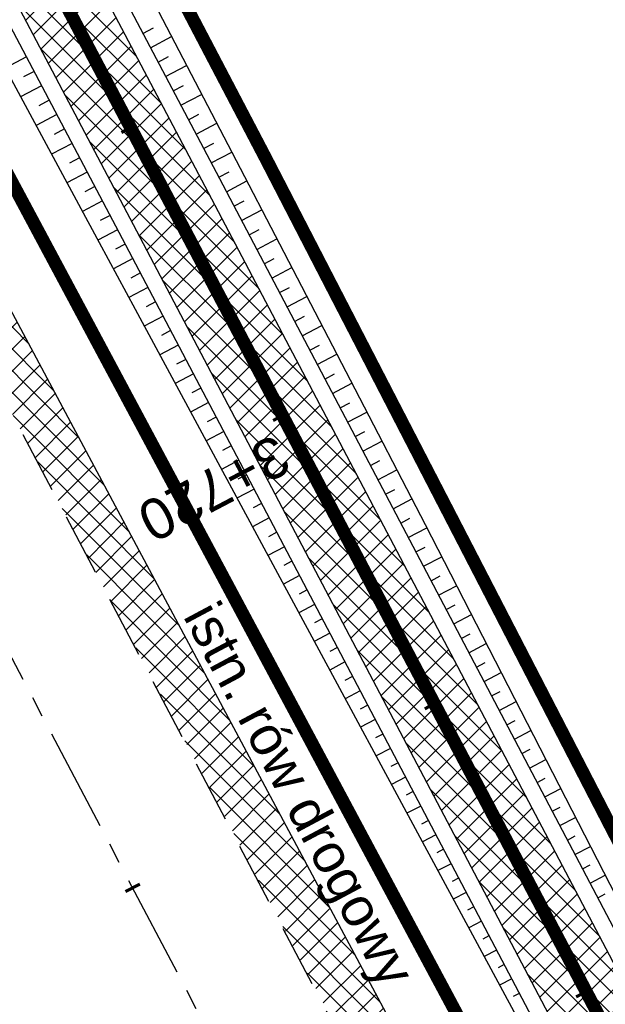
# Model space of a CAD drawing. Header units: metres. Extents: x 7529682 to 7533751, y 5721195 to 5727842.
# Tile 36 of 210: x 7531442 to 7531460, y 5724494 to 5724525. Entities that reach past the tile are written whole.
import ezdxf

# ---------------------------------------------------------------- set-up
doc = ezdxf.new("R2010")
doc.units = ezdxf.units.M
for name, pattern in [('817-dzialki-09-05-04$0$HIDDEN', [0.375, 0.25, -0.125]), ('ACAD_ISO05W100', [33, 24, -3, 0, -3, 0, -3]), ('CENTER', [50.800000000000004, 31.75, -6.35, 6.35, -6.35]), ('CENTER2', [28.575000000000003, 19.05, -3.175, 3.175, -3.175]), ('HIDDEN', [9.524999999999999, 6.35, -3.175])]:
    doc.linetypes.add(name, pattern=pattern)
for name, color, linetype in [('C-DROGI-SYTUACJA', 7, 'Continuous'), ('C-DROGI-SYTUACJA-ETYKIETY', 7, 'Continuous'), ('D-hatch-pobocza', 131, 'Continuous'), ('D-pobocza', 60, 'Continuous'), ('D-rowy', 160, 'Continuous'), ('D-skarpa', 2, 'Continuous'), ('D-skarpa-kreskowanie', 2, 'Continuous')]:
    doc.layers.add(name, color=color, linetype=linetype)
for name, color, linetype, lineweight, true_color in [('D-ewidencja-numery', 7, 'Continuous', 50, 0x40ff00), ('D-hatch-ciag-pieszo-rowerowy', 7, 'Continuous', 13, 0xff9f80), ('D-LR-etap-III', 7, '817-dzialki-09-05-04$0$HIDDEN', 50, 0x00008f)]:
    doc.layers.add(name, color=color, linetype=linetype, lineweight=lineweight, true_color=true_color)
for name, color, linetype, lineweight in [('D-krawędzie', 3, 'Continuous', 30), ('D-obrzeża', 2, 'Continuous', 30), ('D-opisy', 2, 'Continuous', 30), ('D-oś', 10, 'CENTER', 30), ('D-pas-drogowy', 7, 'ACAD_ISO05W100', 50)]:
    doc.layers.add(name, color=color, linetype=linetype, lineweight=lineweight)
doc.layers.add('poprzeczki', color=7, linetype='Continuous', true_color=0x0000c7)
doc.styles.get("Standard").update_dxf_attribs({"font": 'arial.ttf'})

# ---------------------------------------------------------------- blocks, each defined once
blk = doc.blocks.new('AeccTickLine')
at = {"color": 0, "linetype": 'ByBlock', "lineweight": -2}
blk.add_line((0, 1), (-3.673819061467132e-16, -1), dxfattribs=at)

msp = doc.modelspace()

# ---------------------------------------------------------------- hatches: boundary and pattern name
at = {"layer": 'D-hatch-ciag-pieszo-rowerowy'}
h = msp.add_hatch(dxfattribs=at)
h.set_pattern_fill('ANSI37', color=256, scale=0.15, style=0)
h.set_pattern_definition([(45, (0.8853450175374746, 0.4649341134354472), (-0.3367596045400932, 0.3367596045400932), []), (135, (0.8853450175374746, 0.4649341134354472), (-0.3367596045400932, -0.3367596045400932), [])])
h.paths.add_polyline_path([(7531426.00283601, 5724559.810280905), (7531399.691674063, 5724609.942291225), (7531381.171903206, 5724645.403370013), (7531371.148930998, 5724664.425789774), (7531369.294050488, 5724662.583091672), (7531378.958019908, 5724644.242016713), (7531397.476854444, 5724608.78273076), (7531423.790449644, 5724558.646084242), (7531445.035916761, 5724518.377892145), (7531473.709538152, 5724463.869950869), (7531482.589132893, 5724446.952420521), (7531484.869873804, 5724447.986385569), (7531475.922080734, 5724465.033847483), (7531447.247751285, 5724519.543134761)])
at = {"layer": 'D-hatch-pobocza'}
h = msp.add_hatch(dxfattribs=at)
h.set_pattern_fill('ANSI37', color=256, scale=0.15, style=0)
h.set_pattern_definition([(45, (0, 0), (-0.3367596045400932, 0.3367596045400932), []), (135, (0, 0), (-0.3367596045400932, -0.3367596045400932), [])])
h.paths.add_polyline_path([(7531410.67, 5724574.2), (7531398.059999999, 5724598.28), (7531373.71, 5724644.55), (7531366.183649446, 5724659.133667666), (7531365.968855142, 5724658.886270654), (7531365.497582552, 5724656.917040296), (7531373.644908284, 5724641.454376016), (7531392.161870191, 5724605.998675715), (7531418.480331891, 5724555.852756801), (7531439.726902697, 5724515.582472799), (7531476.36, 5724446.19), (7531478.828970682, 5724445.625897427), (7531467.269999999, 5724466.87), (7531457.65, 5724485.09), (7531437.94, 5724521.98), (7531423.889999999, 5724548.61)])

# ---------------------------------------------------------------- linework, layer by layer
at = {"layer": 'C-DROGI-SYTUACJA', "color": 10, "linetype": 'CENTER2', "lineweight": 35, "ltscale": 0.2}
msp.add_lwpolyline([(7531156.868938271, 5725074.829562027), (7531166.993104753, 5725055.549823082, -0.06873154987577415), (7531168.47910387, 5725051.431584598), (7531169.100428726, 5725048.502816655, 0.0687825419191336), (7531171.889509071, 5725040.775727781), (7531203.620916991, 5724980.378493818), (7531234.800499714, 5724921.534907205), (7531259.930515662, 5724874.055069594), (7531293.333031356, 5724810.085976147), (7531313.159872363, 5724772.033203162), (7531341.528881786, 5724719.923105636, -0.009023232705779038), (7531346.533284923, 5724710.322073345), (7531363.734853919, 5724675.815312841), (7531380.064961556, 5724644.822693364), (7531398.584264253, 5724609.362510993), (7531424.896642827, 5724559.228182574), (7531446.141834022, 5724518.960513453), (7531474.815809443, 5724464.451899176), (7531498.201389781, 5724419.897359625)], format="xyb", dxfattribs=at)
at = {"layer": 'D-ewidencja-numery', "color": 12, "ltscale": 15, "true_color": 0xc70000}
msp.add_lwpolyline([(7531166.309999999, 5725074.58), (7531172.29, 5725062.58), (7531170.589828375, 5725055.605912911), (7531173.732823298, 5725044.080706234), (7531215.342008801, 5724964.859648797), (7531238.054496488, 5724921.684649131), (7531262.389821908, 5724875.282876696), (7531295.587160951, 5724811.265731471), (7531348.487908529, 5724712.362812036), (7531363.740817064, 5724682.68394264), (7531366.986905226, 5724675.865317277), (7531382.541261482, 5724646.110625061), (7531401.299165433, 5724610.874551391), (7531428.964837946, 5724558.862274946), (7531449.111202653, 5724520.397801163), (7531477.292992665, 5724465.831467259), (7531500.996290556, 5724421.112506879)], dxfattribs=at)
at = {"layer": 'D-krawędzie', "linetype": 'HIDDEN', "ltscale": 0.3, "flags": 128}
msp.add_lwpolyline([(7530572.009999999, 5726166.06), (7530620.380949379, 5726072.761487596), (7530641.555222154, 5726032.007915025), (7530660.960861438, 5725995.070069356), (7530689.128213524, 5725941.540167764), (7530707.335918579, 5725907.031820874), (7530725.255781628, 5725873.092686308), (7530743.969545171, 5725837.653904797), (7530770.526708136, 5725787.119408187), (7530787.864146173, 5725754.266918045), (7530809.897571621, 5725712.541613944), (7530824.739035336, 5725684.389287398), (7530840.856259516, 5725653.693092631), (7530860.675070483, 5725616.154465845), (7530865.283000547, 5725607.394015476), (7530878.050274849, 5725583.079962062), (7530918.171722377, 5725507.178125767), (7530950.162943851, 5725446.305402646), (7530993.419108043, 5725364.264712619), (7531022.766433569, 5725308.719304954), (7531053.80955549, 5725249.872416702), (7531081.165622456, 5725197.874670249), (7531103.902359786, 5725154.540603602), (7531128.123220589, 5725108.448161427), (7531149.3, 5725068.249999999), (7531167.380094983, 5725033.766927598), (7531197.164745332, 5724976.987689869), (7531228.151004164, 5724918.034426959), (7531253.152837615, 5724870.491119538), (7531286.7961686, 5724806.653565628), (7531306.739858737, 5724768.664832), (7531335.094443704, 5724714.652299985), (7531357.3191504, 5724672.438740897), (7531373.644908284, 5724641.454376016), (7531392.161870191, 5724605.998675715), (7531418.480331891, 5724555.852756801), (7531439.726902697, 5724515.582472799), (7531468.399107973, 5724461.077223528), (7531491.782023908, 5724416.527754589), (7531531.990296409, 5724339.832565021), (7531557.226635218, 5724291.658956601), (7531569.851546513, 5724267.577443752), (7531591.375556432, 5724226.547822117), (7531610.003879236, 5724191.103071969), (7531616.882991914, 5724177.998849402), (7531629.984986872, 5724153.025496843), (7531641.006768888, 5724132.021778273), (7531664.906257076, 5724087.616922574), (7531677.64401952, 5724064.785715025), (7531683.112433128, 5724054.988140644), (7531686.752875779, 5724048.180044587), (7531695.447538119, 5724031.696667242), (7531703.748818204, 5724015.917210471), (7531709.214143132, 5724005.513965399), (7531719.388607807, 5723986.14687362), (7531726.295217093, 5723973.000144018), (7531732.740794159, 5723960.735633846), (7531735.13, 5723956.19)], dxfattribs=at)
at = {"layer": 'D-LR-etap-III', "ltscale": 10, "flags": 128}
msp.add_lwpolyline([(7531750.474471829, 5723895.103125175, 0.4, 0.4, 0), (7531750.505, 5723895.13, 0.4, 0.4, 0), (7531682.71, 5724022.92, 0.4, 0.4, 0), (7531619.177023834, 5724147.203692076, 0.4, 0.4, 0), (7531592.308960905, 5724198.48863389, 0.4, 0.4, 0), (7531553.263875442, 5724272.918564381, 0.4, 0.4, 0), (7531504.019999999, 5724366.79, 0.4, 0.4, 0), (7531482.09, 5724407.62, 0.4, 0.4, 0), (7531412.350402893, 5724541.182759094, 0.4, 0.4, 0), (7531388.463669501, 5724586.929768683, 0.4, 0.4, 0), (7531345.12, 5724669.94, 0.4, 0.4, 0), (7531127.66, 5725081.67, 0.4, 0.4, 0), (7531059.253139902, 5725211.040795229, 0.4, 0.4, 0), (7531008.007244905, 5725307.953830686, 0.4, 0.4, 0), (7530964.181635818, 5725390.835555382, 0.4, 0.4, 0), (7530914.557354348, 5725484.683561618, 0.4, 0.4, 0), (7530865.243241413, 5725577.493975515, 0.4, 0.4, 0), (7530840.085257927, 5725624.058651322, 0.4, 0.4, 0), (7530802.559525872, 5725694.924584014, 0.4, 0.4, 0), (7530755.54, 5725787.51, 0.4, 0.4, 0), (7530708.717810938, 5725876.303221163, 0.4, 0.4, 0), (7530695.12, 5725902.09, 0.4, 0.4, 0), (7530642.91397006, 5726001.07839487, 0.4, 0.4, 0), (7530634.934723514, 5726016.146615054, 0.4, 0.4, 0), (7530610.820000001, 5726061.929999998, 0.4, 0.4, 0), (7530610.820000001, 5726061.929999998, 0.4, 0.4, 0), (7530607.21, 5726063.51, 0.4, 0.4, 0), (7530597.42, 5726080.68, 0.4, 0.4, 0), (7530591.16, 5726088.44, 0.4, 0.4, 0), (7530581.28, 5726107.21, 0.4, 0.4, 0), (7530571.29, 5726130.56, 0.4, 0.4, 0), (7530549.554994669, 5726171.527317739, 0.4, 0.4, 0), (7530531.014309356, 5726206.473807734, 0.4, 0.4, 0), (7530516.461208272, 5726236.016618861, 0.4, 0.4, 0), (7530500.798929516, 5726266.141265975, 0.4, 0.4, 0), (7530491.349999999, 5726283.94, 0.4, 0.4, 0), (7530482.4, 5726303.41, 0.4, 0.4, 0), (7530482.4, 5726303.41, 0.4, 0.4, 0), (7530450.41, 5726357.28, 0.4, 0.4, 0), (7530397.759396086, 5726458.499907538, 0.4, 0.4, 0), (7530334.707815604, 5726583.664702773, 0.4, 0.4, 0), (7530303.939274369, 5726645.167943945, 0.4, 0.4, 0), (7530300.509779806, 5726651.777515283, 0.4, 0.4, 0), (7530289.213532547, 5726671.966724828, 0.4, 0.4, 0), (7530281.54, 5726685.57, 0.4, 0.4, 0), (7530261.37085633, 5726724.163374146, 0.4, 0.4, 0), (7530254.03, 5726738.21, 0.4, 0.4, 0), (7530197.219999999, 5726845.06, 0.4, 0.4, 0), (7530194.71, 5726849.15, 0.4, 0.4, 0), (7530195.92, 5726850.75, 0.4, 0.4, 0), (7530170.546669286, 5726892.961489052, 0.4, 0.4, 0), (7530143.174718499, 5726945.065838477, 0.4, 0.4, 0), (7530105.059999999, 5727018.32, 0.4, 0.4, 0), (7530100.059999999, 5727027.16, 0.4, 0.4, 0), (7530062.318670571, 5727099.625398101, 0.4, 0.4, 0), (7530015.378537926, 5727189.420463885, 0.4, 0.4, 0), (7529983.207960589, 5727250.206596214, 0.4, 0.4, 0), (7529953.284293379, 5727306.74720398, 0.4, 0.4, 0), (7529900.67053443, 5727406.15903814, 0.4, 0.4, 0), (7529890.630239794, 5727425.131178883, 0.4, 0.4, 0), (7529875.155383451, 5727454.426350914, 0.4, 0.4, 0), (7529857.560096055, 5727487.787346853, 0.4, 0.4, 0), (7529835.194401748, 5727530.19312405, 0.4, 0.4, 0), (7529811.740544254, 5727574.662079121, 0.4, 0.4, 0), (7529792.101859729, 5727611.922638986, 0.4, 0.4, 0), (7529768.066117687, 5727657.469613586, 0.4, 0.4, 0), (7529755.210566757, 5727682.131373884, 0.4, 0.4, 0), (7529753.309999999, 5727681.13, 0.4, 0.4, 0), (7529739.21, 5727707.77, 0.4, 0.4, 0), (7529735.394745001, 5727711.251990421, 0.4, 0.4, 0), (7529725.42, 5727730.2, 0.4, 0.4, 0), (7529723.55, 5727729.88, 0.4, 0.4, 0), (7529695.566668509, 5727782.932080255, 0.4, 0.4, 0), (7529717.67971874, 5727794.024357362, 0.4, 0.4, 0), (7529736.274870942, 5727758.647400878, 0.4, 0.4, 0), (7529736.274870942, 5727758.647400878, 0.4, 0.4, 0), (7529744.511003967, 5727750.406106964, 0.4, 0.4, 0), (7529744.511003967, 5727750.406106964, 0.4, 0.4, 0), (7529750.282568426, 5727738.549848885, 0.4, 0.4, 0), (7529777.108510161, 5727687.569424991, 0.4, 0.4, 0), (7529796.51537536, 5727651.329932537, 0.4, 0.4, 0), (7529814.937945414, 5727616.793170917, 0.4, 0.4, 0), (7529839.006722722, 5727572.303976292, 0.4, 0.4, 0), (7529860.617626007, 5727532.509108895, 0.4, 0.4, 0), (7529882.348967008, 5727491.504261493, 0.4, 0.4, 0), (7529904.865139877, 5727449.096370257, 0.4, 0.4, 0), (7529920.747384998, 5727418.884773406, 0.4, 0.4, 0), (7529946.676504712, 5727368.547487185, 0.4, 0.4, 0), (7529972.024701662, 5727320.573310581, 0.4, 0.4, 0), (7529987.740014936, 5727290.153392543, 0.4, 0.4, 0), (7529996.497385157, 5727273.661630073, 0.4, 0.4, 0), (7530017.541471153, 5727234.202689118, 0.4, 0.4, 0), (7530033.053657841, 5727204.864166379, 0.4, 0.4, 0), (7530051.622983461, 5727170.222745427, 0.4, 0.4, 0), (7530069.276612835, 5727137.015751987, 0.4, 0.4, 0), (7530089.385386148, 5727097.533639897, 0.4, 0.4, 0), (7530109.712512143, 5727060.746615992, 0.4, 0.4, 0), (7530136.769722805, 5727011.640131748, 0.4, 0.4, 0), (7530162.446686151, 5726962.743777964, 0.4, 0.4, 0), (7530187.674104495, 5726916.992101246, 0.4, 0.4, 0), (7530207.820739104, 5726879.335323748, 0.4, 0.4, 0), (7530230.625609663, 5726834.518686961, 0.4, 0.4, 0), (7530262.288093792, 5726776.61832811, 0.4, 0.4, 0), (7530277.509672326, 5726760.213143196, 0.4, 0.4, 0), (7530286.036865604, 5726744.106684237, 0.4, 0.4, 0), (7530288.097472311, 5726735.884066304, 0.4, 0.4, 0), (7530290.393870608, 5726725.046963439, 0.4, 0.4, 0), (7530296.17664807, 5726713.582980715, 0.4, 0.4, 0), (7530302.726195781, 5726701.18226779, 0.4, 0.4, 0), (7530325.685047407, 5726657.466383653, 0.4, 0.4, 0), (7530343.243978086, 5726623.648592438, 0.4, 0.4, 0), (7530360.229820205, 5726591.746871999, 0.4, 0.4, 0), (7530383.20855044, 5726548.059469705, 0.4, 0.4, 0), (7530406.017875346, 5726503.605514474, 0.4, 0.4, 0), (7530427.464919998, 5726462.620289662, 0.4, 0.4, 0), (7530447.9278544, 5726424.388014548, 0.4, 0.4, 0), (7530471.126878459, 5726379.920667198, 0.4, 0.4, 0), (7530490.501003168, 5726343.033350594, 0.4, 0.4, 0), (7530509.499458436, 5726306.733076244, 0.4, 0.4, 0), (7530529.890269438, 5726267.244072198, 0.4, 0.4, 0), (7530543.852446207, 5726238.990319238, 0.4, 0.4, 0), (7530554.808897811, 5726218.943990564, 0.4, 0.4, 0), (7530559.027108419, 5726212.223286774, 0.4, 0.4, 0), (7530563.060988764, 5726206.409670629, 0.4, 0.4, 0), (7530566.93354971, 5726200.463543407, 0.4, 0.4, 0), (7530569.771022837, 5726194.901501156, 0.4, 0.4, 0), (7530571.47319415, 5726191.282350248, 0.4, 0.4, 0), (7530572.839142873, 5726188.024533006, 0.4, 0.4, 0), (7530575.295071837, 5726182.034664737, 0.4, 0.4, 0), (7530579.736851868, 5726173.306070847, 0.4, 0.4, 0), (7530583.3, 5726167.41, 0.4, 0.4, 0), (7530593.4, 5726163.33, 0.4, 0.4, 0), (7530598.618375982, 5726155.264489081, 0.4, 0.4, 0), (7530608.258304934, 5726140.497132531, 0.4, 0.4, 0), (7530603.269999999, 5726136.83, 0.4, 0.4, 0), (7530606.53, 5726131.84, 0.4, 0.4, 0), (7530604.239057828, 5726124.21679044, 0.4, 0.4, 0), (7530605.847136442, 5726121.630127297, 0.4, 0.4, 0), (7530608.971611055, 5726116.164124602, 0.4, 0.4, 0), (7530618.114293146, 5726097.791111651, 0.4, 0.4, 0), (7530651.213125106, 5726034.959524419, 0.4, 0.4, 0), (7530670.243741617, 5725998.61095082, 0.4, 0.4, 0), (7530698.075474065, 5725945.952624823, 0.4, 0.4, 0), (7530716.505955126, 5725911.3051464, 0.4, 0.4, 0), (7530735.223454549, 5725875.667401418, 0.4, 0.4, 0), (7530752.504235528, 5725842.154920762, 0.4, 0.4, 0), (7530778.310652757, 5725793.501254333, 0.4, 0.4, 0), (7530797.499961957, 5725756.381811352, 0.4, 0.4, 0), (7530812.518974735, 5725728.28874362, 0.4, 0.4, 0), (7530820.039295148, 5725713.160404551, 0.4, 0.4, 0), (7530822.422446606, 5725710.193574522, 0.4, 0.4, 0), (7530833.154893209, 5725688.800634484, 0.4, 0.4, 0), (7530849.629354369, 5725656.158601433, 0.4, 0.4, 0), (7530867.98290276, 5725621.963939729, 0.4, 0.4, 0), (7530872.629809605, 5725612.88760475, 0.4, 0.4, 0), (7530880.354488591, 5725597.594500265, 0.4, 0.4, 0), (7530883.839446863, 5725593.389159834, 0.4, 0.4, 0), (7530891.782113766, 5725587.763349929, 0.4, 0.4, 0), (7530895.038670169, 5725584.280746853, 0.4, 0.4, 0), (7530897.033644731, 5725580.941110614, 0.4, 0.4, 0), (7530900.951646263, 5725579.945856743, 0.4, 0.4, 0), (7530904.80970798, 5725571.977328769, 0.4, 0.4, 0), (7530903.682362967, 5725568.566434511, 0.4, 0.4, 0), (7530908.900614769, 5725558.844845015, 0.4, 0.4, 0), (7530910.252030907, 5725545.671606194, 0.4, 0.4, 0), (7530912.872986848, 5725538.645543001, 0.4, 0.4, 0), (7530945.278171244, 5725478.464284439, 0.4, 0.4, 0), (7530959.692318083, 5725450.24628822, 0.4, 0.4, 0), (7531002.82670893, 5725368.192370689, 0.4, 0.4, 0), (7531044.703532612, 5725290.314293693, 0.4, 0.4, 0), (7531064.098839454, 5725253.212562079, 0.4, 0.4, 0), (7531083.010253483, 5725216.677517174, 0.4, 0.4, 0), (7531113.013137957, 5725158.465613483, 0.4, 0.4, 0), (7531137.364304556, 5725113.07076138, 0.4, 0.4, 0), (7531150.830830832, 5725086.711759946, 0.4, 0.4, 0), (7531159.745663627, 5725076.640848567, 0.4, 0.4, 0), (7531166.309999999, 5725074.58, 0.4, 0.4, 0), (7531172.29, 5725062.58, 0.4, 0.4, 0), (7531170.589828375, 5725055.605912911, 0.4, 0.4, 0), (7531173.732823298, 5725044.080706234, 0.4, 0.4, 0), (7531215.342008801, 5724964.859648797, 0.4, 0.4, 0), (7531238.054496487, 5724921.684649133, 0.4, 0.4, 0), (7531262.389821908, 5724875.282876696, 0.4, 0.4, 0), (7531295.587160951, 5724811.265731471, 0.4, 0.4, 0), (7531348.487908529, 5724712.362812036, 0.4, 0.4, 0), (7531363.740817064, 5724682.68394264, 0.4, 0.4, 0), (7531366.986905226, 5724675.865317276, 0.4, 0.4, 0), (7531382.541261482, 5724646.110625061, 0.4, 0.4, 0), (7531401.299165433, 5724610.874551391, 0.4, 0.4, 0), (7531428.964837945, 5724558.862274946, 0.4, 0.4, 0), (7531449.111202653, 5724520.397801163, 0.4, 0.4, 0), (7531477.292992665, 5724465.831467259, 0.4, 0.4, 0), (7531500.996290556, 5724421.112506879, 0.4, 0.4, 0), (7531512.121834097, 5724400.549045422, 0.4, 0.4, 0), (7531513.78163794, 5724396.757451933, 0.4, 0.4, 0), (7531526.32, 5724379.39, 0.4, 0.4, 0), (7531566.783642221, 5724302.73628205, 0.4, 0.4, 0), (7531612.277141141, 5724225.610079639, 0.4, 0.4, 0), (7531620.492868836, 5724210.547642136, 0.4, 0.4, 0), (7531631.578040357, 5724196.257865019, 0.4, 0.4, 0), (7531653.484221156, 5724152.433527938, 0.4, 0.4, 0), (7531661.150970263, 5724128.493551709, 0.4, 0.4, 0), (7531673.881448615, 5724101.186377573, 0.4, 0.4, 0), (7531684.690667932, 5724081.184137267, 0.4, 0.4, 0), (7531699.212076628, 5724051.170357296, 0.4, 0.4, 0), (7531704.034088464, 5724040.583605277, 0.4, 0.4, 0), (7531704.034088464, 5724040.583605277, 0.4, 0.4, 0), (7531703.912935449, 5724037.170021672, 0.4, 0.4, 0), (7531736.419851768, 5723969.232086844, 0.4, 0.4, 0), (7531738.285051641, 5723967.699360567, 0.4, 0.4, 0), (7531742.180915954, 5723962.346428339, 0.4, 0.4, 0), (7531744.286141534, 5723958.615526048, 0.4, 0.4, 0), (7531755.393260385, 5723944.192617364, 0.4, 0.4, 0), (7531758.69, 5723936.76, 0.4, 0.4, 0), (7531780.08, 5723929.25, 0.4, 0.4, 0), (7531792.611989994, 5723906.337708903, 0.4, 0.4, 0), (7531792.611989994, 5723906.337708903, 0.4, 0.4, 0), (7531756.962094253, 5723883.055323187, 0.4, 0.4, 0), (7531750.46, 5723895.130000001, 0.4, 0.4, 0), (7531750.46, 5723895.130000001, 0, 0, 0)], format="xyseb", dxfattribs=at)
at = {"layer": 'D-obrzeża'}
msp.add_lwpolyline([(7531162.547399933, 5725061.317843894), (7531165.881540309, 5725054.958839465, -0.06857369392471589), (7531167.270284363, 5725051.106338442), (7531167.914945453, 5725048.067569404, 0.06878949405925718), (7531170.704411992, 5725040.339745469), (7531202.515371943, 5724979.795162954), (7531233.695975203, 5724920.949650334), (7531258.824090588, 5724873.473403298), (7531292.224994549, 5724809.507396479), (7531312.052212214, 5724771.453899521), (7531340.423454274, 5724719.339022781, -0.009020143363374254), (7531345.426151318, 5724709.741280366), (7531362.628782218, 5724675.232985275), (7531378.958019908, 5724644.242016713), (7531397.476854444, 5724608.78273076), (7531423.790449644, 5724558.646084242), (7531445.035916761, 5724518.377892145), (7531473.709538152, 5724463.869950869), (7531497.094585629, 5724419.316425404), (7531505.905040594, 5724402.510940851, -0.03317121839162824), (7531508.586352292, 5724396.450655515), (7531511.248060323, 5724389.164100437)], format="xyb", dxfattribs=at)
msp.add_lwpolyline([(7531484.869873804, 5724447.986385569), (7531475.922080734, 5724465.033847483), (7531447.247751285, 5724519.543134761), (7531426.00283601, 5724559.810280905), (7531399.691674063, 5724609.942291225), (7531381.171903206, 5724645.403370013), (7531371.148930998, 5724664.425789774)], dxfattribs=at)
at = {"layer": 'D-oś', "ltscale": 0.1}
msp.add_lwpolyline([(7531488.682972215, 5724414.901138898), (7531465.30154836, 5724459.447768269), (7531436.630334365, 5724513.951133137), (7531415.382990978, 5724554.222881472), (7531389.061122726, 5724604.375291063), (7531370.54547166, 5724639.828481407), (7531354.22214964, 5724670.808223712), (7531331.99647235, 5724713.023626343), (7531303.640952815, 5724767.037938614), (7531283.698553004, 5724805.024214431), (7531250.055061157, 5724868.862076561), (7531225.052886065, 5724916.406033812), (7531194.065303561, 5724975.361817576), (7531164.280332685, 5725032.141666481), (7531146.201824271, 5725066.621712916)], dxfattribs=at)
at = {"layer": 'D-pas-drogowy', "ltscale": 0.2, "flags": 128}
msp.add_lwpolyline([(7531633.018560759, 5724182.834272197, 0.4, 0.4, 0), (7531617.558899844, 5724211.608162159, 0.4, 0.4, 0), (7531566.783642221, 5724302.73628205, 0.4, 0.4, 0), (7531538.419082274, 5724356.469679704, 0.4, 0.4, 0), (7531526.32, 5724379.39, 0.4, 0.4, 0), (7531516.102085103, 5724393.607319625, 0.4, 0.4, 0.001485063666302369), (7531513.78037409, 5724396.837773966, 0.4, 0.4, 0), (7531501.87, 5724413.41, 0.4, 0.4, 0), (7531474.926107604, 5724464.507896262, 0.4, 0.4, 0), (7531446.200436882, 5724518.992313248, 0.4, 0.4, 0), (7531424.962185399, 5724559.262257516, 0.4, 0.4, 0), (7531398.444460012, 5724609.565801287, 0.4, 0.4, 0), (7531379.647455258, 5724645.216004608, 0.4, 0.4, 0), (7531365.23, 5724672.56, 0.4, 0.4, 0), (7531341.305752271, 5724717.915356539, 0.4, 0.4, 0), (7531312.899996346, 5724771.788898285, 0.4, 0.4, 0), (7531292.590923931, 5724810.306502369, 0.4, 0.4, 0), (7531259.391619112, 5724873.271351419, 0.4, 0.4, 0), (7531233.740401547, 5724921.922582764, 0.4, 0.4, 0), (7531203.072738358, 5724980.092044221, 0.4, 0.4, 0), (7531173.471398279, 5725036.225177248, 0.4, 0.4, 0), (7531168.269999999, 5725046.09, 0.4, 0.4, 0), (7531172.29, 5725062.58, 0.4, 0.4, 0), (7531166.309999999, 5725074.58, 0.4, 0.4, 0), (7531150.32, 5725079.6, 0.4, 0.4, 0), (7531141.5, 5725096.43, 0.4, 0.4, 0), (7531109.311735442, 5725157.814415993, 0.4, 0.4, 0), (7531086.641300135, 5725201.047918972, 0.4, 0.4, 0), (7531059.198258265, 5725253.383662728, 0.4, 0.4, 0), (7531028.206828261, 5725312.48946212, 0.4, 0.4, 0), (7530999.104694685, 5725367.990143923, 0.4, 0.4, 0), (7530956.247527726, 5725449.724815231, 0.4, 0.4, 0), (7530924.397774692, 5725510.463768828, 0.4, 0.4, 0), (7530897.509999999, 5725561.74, 0.4, 0.4, 0), (7530894.46, 5725566.14, 0.4, 0.4, 0), (7530892.16, 5725570.49, 0.4, 0.4, 0), (7530869.362688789, 5725613.307018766, 0.4, 0.4, 0), (7530861.693971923, 5725627.704613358, 0.4, 0.4, 0), (7530852.74, 5725644.52, 0.4, 0.4, 0), (7530831.509999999, 5725684.2, 0.4, 0.4, 0), (7530811.13, 5725722.52, 0.4, 0.4, 0), (7530792.3476413, 5725757.940652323, 0.4, 0.4, 0), (7530768.03, 5725803.8, 0.4, 0.4, 0), (7530748.768542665, 5725840.178507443, 0.4, 0.4, 0), (7530727.7, 5725879.97, 0.4, 0.4, 0), (7530712.0981582, 5725909.54523909, 0.4, 0.4, 0), (7530693.644105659, 5725944.645156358, 0.4, 0.4, 0), (7530665.702224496, 5725997.538976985, 0.4, 0.4, 0), (7530641.759999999, 5726042.88, 0.4, 0.4, 0), (7530616.5, 5726091.48, 0.4, 0.4, 0), (7530604.628439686, 5726114.319880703, 0.4, 0.4, -0.007762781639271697), (7530602.5, 5726118.43, 0.4, 0.4, 0), (7530603.992037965, 5726123.394821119, 0.4, 0.4, 0), (7530606.53, 5726131.84, 0.4, 0.4, 0), (7530603.269999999, 5726136.83, 0.4, 0.4, 0), (7530593.775620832, 5726151.368713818, 0.4, 0.4, 0), (7530590.202637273, 5726156.84001263, 0.4, 0.4, 0), (7530583.3, 5726167.41, 0.4, 0.4, 0), (7530580.578343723, 5726170.427567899, 0.4, 0.4, 0), (7530575.849999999, 5726175.67, 0.4, 0.4, 0), (7530569.009999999, 5726186.66, 0.4, 0.4, 0), (7530562.555322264, 5726199.189409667, 0.4, 0.4, 0), (7530555.67, 5726211.39, 0.4, 0.4, 0), (7530548.29, 5726224.23, 0.4, 0.4, 0), (7530540.58, 5726237.71, 0.4, 0.4, 0), (7530532.679999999, 5726252.65, 0.4, 0.4, 0), (7530524.059999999, 5726269.35, 0.4, 0.4, 0), (7530502.82, 5726309.91, 0.4, 0.4, 0), (7530488.83, 5726336.63, 0.4, 0.4, 0), (7530466.03, 5726380.16, 0.4, 0.4, 0), (7530438.469999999, 5726432.77, 0.4, 0.4, 0), (7530424.53, 5726459.09, 0.4, 0.4, 0), (7530401.63, 5726502.97, 0.4, 0.4, 0), (7530383.38, 5726538.06, 0.4, 0.4, 0), (7530353.969999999, 5726593.52, 0.4, 0.4, 0), (7530338.469999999, 5726622.74, 0.4, 0.4, 0), (7530322.009999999, 5726653.88, 0.4, 0.4, 0), (7530297.54, 5726700.33, 0.4, 0.4, 0), (7530287.38, 5726719.6, 0.4, 0.4, 0), (7530285.94993921, 5726722.315508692, 0.4, 0.4, 0), (7530280.259999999, 5726733.12, 0.4, 0.4, 0), (7530266.73, 5726758.74, 0.4, 0.4, 0), (7530260.42, 5726770.47, 0.4, 0.4, 0), (7530253.25, 5726783.82, 0.4, 0.4, 0), (7530244.95, 5726799.33, 0.4, 0.4, 0), (7530239.389999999, 5726808.49, 0.4, 0.4, 0), (7530238.29, 5726807.9, 0.4, 0.4, 0), (7530218.11, 5726850.67, 0.4, 0.4, 0), (7530175.906646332, 5726928.168028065, 0.4, 0.4, 0), (7530096.679999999, 5727076.15, 0.4, 0.4, 0), (7530094.679999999, 5727079.89, 0.4, 0.4, 0), (7530064.59693469, 5727135.522637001, 0.4, 0.4, 0), (7530046.730970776, 5727168.8921561, 0.4, 0.4, 0), (7530025.803045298, 5727208.461374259, 0.4, 0.4, 0), (7530012.846501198, 5727232.979315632, 0.4, 0.4, 0), (7529994.15, 5727268.45, 0.4, 0.4, 0), (7529981.670868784, 5727291.93018666, 0.4, 0.4, 0), (7529949.889999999, 5727351.73, 0.4, 0.4, 0), (7529924.75, 5727399.03, 0.4, 0.4, 0), (7529915.515824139, 5727417.099754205, 0.4, 0.4, 0), (7529885.83, 5727475.19, 0.4, 0.4, 0), (7529862.559999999, 5727519.97, 0.4, 0.4, 0), (7529852.984923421, 5727538.191086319, 0.4, 0.4, 0), (7529836.513084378, 5727569.51130111, 0.4, 0.4, 0), (7529815.36890814, 5727609.140983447, 0.4, 0.4, 0), (7529792.795203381, 5727651.247499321, 0.4, 0.4, 0), (7529774.199114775, 5727685.858348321, 0.4, 0.4, 0), (7529746.966026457, 5727736.059440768, 0.4, 0.4, 0), (7529733.92, 5727757.62, 0.4, 0.4, 0), (7529708.607472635, 5727806.388536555, 0.4, 0.4, 0), (7529688.491967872, 5727796.344621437, 0.4, 0.4, 0), (7529723.55, 5727729.88, 0.4, 0.4, 0), (7529725.42, 5727730.2, 0.4, 0.4, 0), (7529735.38, 5727711.28, 0.4, 0.4, 0), (7529739.21, 5727707.77, 0.4, 0.4, 0), (7529753.309999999, 5727681.13, 0.4, 0.4, 0), (7529755.178396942, 5727682.114424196, 0.4, 0.4, 0), (7529792.101859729, 5727611.922638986, 0.4, 0.4, 0), (7529811.740544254, 5727574.662079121, 0.4, 0.4, 0), (7529835.194401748, 5727530.19312405, 0.4, 0.4, 0), (7529857.560096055, 5727487.787346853, 0.4, 0.4, 0), (7529875.155383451, 5727454.426350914, 0.4, 0.4, 0), (7529890.630239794, 5727425.131178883, 0.4, 0.4, 0), (7529900.67053443, 5727406.15903814, 0.4, 0.4, 0), (7529953.284293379, 5727306.74720398, 0.4, 0.4, 0), (7529983.207960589, 5727250.206596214, 0.4, 0.4, 0), (7530015.378537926, 5727189.420463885, 0.4, 0.4, 0), (7530062.318670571, 5727099.625398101, 0.4, 0.4, 0), (7530100.059999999, 5727027.16, 0.4, 0.4, 0), (7530105.059999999, 5727018.32, 0.4, 0.4, 0), (7530143.174718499, 5726945.065838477, 0.4, 0.4, 0), (7530170.546669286, 5726892.961489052, 0.4, 0.4, 0), (7530195.92, 5726850.75, 0.4, 0.4, 0), (7530194.71, 5726849.15, 0.4, 0.4, 0), (7530197.219999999, 5726845.06, 0.4, 0.4, 0), (7530254.03, 5726738.21, 0.4, 0.4, 0), (7530261.37085633, 5726724.163374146, 0.4, 0.4, 0), (7530281.54, 5726685.57, 0.4, 0.4, 0), (7530289.213532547, 5726671.966724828, 0.4, 0.4, 0), (7530300.509779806, 5726651.777515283, 0.4, 0.4, 0), (7530303.939274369, 5726645.167943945, 0.4, 0.4, 0), (7530334.707815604, 5726583.664702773, 0.4, 0.4, 0), (7530397.759396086, 5726458.499907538, 0.4, 0.4, 0), (7530450.41, 5726357.28, 0.4, 0.4, 0), (7530482.4, 5726303.41, 0.4, 0.4, 0), (7530483.687990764, 5726301.003383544, 0.4, 0.4, 0), (7530491.349999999, 5726283.94, 0.4, 0.4, 0), (7530512.67, 5726243.78, 0.4, 0.4, 0), (7530529.429999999, 5726209.46, 0.4, 0.4, 0), (7530571.29, 5726130.56, 0.4, 0.4, 0), (7530581.28, 5726107.21, 0.4, 0.4, 0), (7530591.16, 5726088.44, 0.4, 0.4, 0), (7530597.42, 5726080.68, 0.4, 0.4, 0), (7530607.21, 5726063.51, 0.4, 0.4, 0), (7530610.820000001, 5726061.929999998, 0.4, 0.4, 0), (7530634.934723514, 5726016.146615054, 0.4, 0.4, 0), (7530642.91397006, 5726001.07839487, 0.4, 0.4, 0), (7530695.12, 5725902.09, 0.4, 0.4, 0), (7530708.717810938, 5725876.303221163, 0.4, 0.4, 0), (7530755.54, 5725787.51, 0.4, 0.4, 0), (7530802.559525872, 5725694.924584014, 0.4, 0.4, 0), (7530840.085257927, 5725624.058651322, 0.4, 0.4, 0), (7530865.243241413, 5725577.493975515, 0.4, 0.4, 0), (7530914.557354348, 5725484.683561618, 0.4, 0.4, 0), (7530964.181635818, 5725390.835555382, 0.4, 0.4, 0), (7531008.007244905, 5725307.953830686, 0.4, 0.4, 0), (7531059.253139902, 5725211.040795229, 0.4, 0.4, 0), (7531127.66, 5725081.67, 0.4, 0.4, 0), (7531345.12, 5724669.94, 0.4, 0.4, 0), (7531388.463669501, 5724586.929768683, 0.4, 0.4, 0), (7531412.350402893, 5724541.182759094, 0.4, 0.4, 0), (7531482.09, 5724407.62, 0.4, 0.4, 0), (7531504.019999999, 5724366.79, 0.4, 0.4, 0), (7531519.374444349, 5724337.520497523, 0.4, 0.4, 0), (7531563.748815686, 5724252.931583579, 0.4, 0.4, 0), (7531602.175111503, 5724179.681224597, 0.4, 0.4, 0), (7531619.177023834, 5724147.203692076, 0.4, 0.4, 0), (7531625.038493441, 5724135.63500206, 0.4, 0.4, 0), (7531656.796442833, 5724073.31633882, 0.4, 0.4, 0), (7531675.12, 5724037.36, 0.4, 0.4, 0), (7531682.71, 5724022.92, 0.4, 0.4, 0), (7531705.565196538, 5723979.810545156, 0.4, 0.4, 0), (7531736.605941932, 5723921.261514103, 0.4, 0.4, 0), (7531750.46, 5723895.130000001, 0.4, 0.4, 0), (7531740.769999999, 5723886.56, 0.4, 0.4, 0), (7531732.86, 5723885, 0.4, 0.4, 0), (7531722.179999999, 5723887.77, 0.4, 0.4, 0), (7531729.87, 5723862.17, 0.4, 0.4, 0), (7531742.92, 5723861.93, 0.4, 0.4, 0), (7531763.71, 5723859.52, 0.4, 0.4, 0), (7531768.42, 5723854.12, 0.4, 0.4, 0), (7531787.42, 5723817.97, 0.4, 0.4, 0), (7531795.57, 5723809.82, 0.4, 0.4, 0), (7531816.346897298, 5723819.850397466, 0.4, 0.4, 0), (7531816.346897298, 5723819.850397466, 0.4, 0.4, 0), (7531805.059999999, 5723843.23, 0.4, 0.4, 0), (7531803.61, 5723886.23, 0.4, 0.4, 0), (7531803.61, 5723886.23, 0.4, 0.4, 0), (7531780.08, 5723929.25, 0.4, 0.4, 0), (7531758.69, 5723936.76, 0.4, 0.4, 0), (7531749.3590272, 5723946.412126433, 0.4, 0.4, 0), (7531742.71, 5723953.29, 0.4, 0.4, 0), (7531735.177368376, 5723967.877529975, 0.4, 0.4, 0), (7531722.37, 5723992.68, 0.4, 0.4, 0), (7531705.041669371, 5724030.885563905, 0.4, 0.4, 0), (7531699.469999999, 5724043.17, 0.4, 0.4, 0), (7531692.69, 5724058.11, 0.4, 0.4, 0), (7531679.672010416, 5724084.016803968, 0.4, 0.4, 0), (7531674.55, 5724094.21, 0.4, 0.4, 0), (7531666.633166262, 5724114.002855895, 0.4, 0.4, 0), (7531649, 5724153.82, 0.4, 0.4, 0), (7531641.49, 5724149.34, 0.4, 0.4, 0), (7531626.04, 5724179.34, 0.4, 0.4, 0), (7531633.03, 5724182.84, 0, 0, 0)], format="xyseb", dxfattribs=at)
at = {"layer": 'D-pobocza'}
for points in [[(7531485.326022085, 5724448.193178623), (7531476.364802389, 5724465.266221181), (7531447.69011819, 5724519.776183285), (7531426.445313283, 5724560.043120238), (7531400.134637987, 5724610.174203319), (7531381.614679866, 5724645.635640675), (7531371.519907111, 5724664.794329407)], [(7531369.221818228, 5724661.647571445), (7531378.515243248, 5724644.009746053), (7531397.03389052, 5724608.550818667), (7531423.34797237, 5724558.413244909), (7531444.593549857, 5724518.144843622), (7531473.267029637, 5724463.637171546), (7531482.132984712, 5724446.745627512)], [(7531478.828970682, 5724445.625897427), (7531467.269999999, 5724466.87), (7531457.65, 5724485.09), (7531437.94, 5724521.98), (7531423.889999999, 5724548.61), (7531410.67, 5724574.2), (7531398.059999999, 5724598.28), (7531373.71, 5724644.55), (7531366.183649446, 5724659.133667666)]]:
    msp.add_lwpolyline(points, dxfattribs=at)
at = {"layer": 'D-rowy', "linetype": 'HIDDEN', "ltscale": 0.1, "const_width": 0.4, "flags": 128}
msp.add_lwpolyline([(7531506.121399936, 5724397.133351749), (7531489.190578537, 5724429.34060068), (7531483.400111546, 5724440.512095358), (7531478.412312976, 5724450.146766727), (7531462.901323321, 5724479.304166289), (7531434.632959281, 5724532.161646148), (7531396.749002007, 5724604.644561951), (7531378.596106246, 5724640.173238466), (7531368.21, 5724659.05), (7531363.9, 5724666.92), (7531355.876537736, 5724682.661796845), (7531338.032693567, 5724716.834919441), (7531309.901853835, 5724770.33291588), (7531304.158114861, 5724781.147276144), (7531299.737467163, 5724789.052054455), (7531294.930113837, 5724798.468047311), (7531279.862466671, 5724827.641362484), (7531247.714582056, 5724888.416734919), (7531220.373424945, 5724940.87265548), (7531195.513546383, 5724987.526839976), (7531168.705641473, 5725038.836315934), (7531161.295913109, 5725053.454680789), (7531161.295913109, 5725053.454680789)], dxfattribs=at)
at = {"layer": 'D-skarpa', "linetype": 'Continuous'}
msp.add_lwpolyline([(7531422.696926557, 5724558.073688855), (7531423.973650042, 5724555.51032124), (7531426.199817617, 5724551.03161424), (7531428.538927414, 5724546.612495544), (7531430.91353297, 5724542.212104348), (7531433.270419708, 5724537.802364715), (7531437.98017918, 5724528.980767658), (7531440.342503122, 5724524.573896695), (7531442.720886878, 5724520.175498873), (7531443.991237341, 5724517.825860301), (7531445.095045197, 5724515.778186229), (7531459.330927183, 5724489.369245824), (7531461.687536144, 5724484.959319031), (7531464.023927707, 5724480.538756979), (7531468.720831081, 5724471.710321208), (7531471.078458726, 5724467.300930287), (7531473.123499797, 5724463.561668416), (7531473.476589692, 5724462.914813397), (7531475.872526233, 5724458.525493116), (7531478.242211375, 5724454.122393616), (7531480.472493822, 5724449.646125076), (7531481.921122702, 5724446.649580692)], dxfattribs=at)
msp.add_lwpolyline([(7531428.59525867, 5724557.94867839), (7531448.318078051, 5724520.108698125), (7531449.393700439, 5724518.03947165), (7531451.699851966, 5724513.603001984), (7531454.000569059, 5724509.163673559), (7531460.854050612, 5724495.820085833), (7531463.138660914, 5724491.372284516), (7531465.423668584, 5724486.924692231, 0.004192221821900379), (7531472.327368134, 5724473.607521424), (7531476.660889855, 5724465.422494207), (7531477.006803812, 5724464.767735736), (7531479.342425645, 5724460.346757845), (7531481.643119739, 5724455.907446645), (7531483.864775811, 5724451.426650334), (7531485.472628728, 5724448.259642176)], format="xyb", dxfattribs=at)
at = {"layer": 'D-skarpa-kreskowanie', "linetype": 'Continuous'}
for p, q in [((7531445.329790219, 5724524.249897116, 109.1156122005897), (7531445.655214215, 5724524.421590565, 108.870306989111)), ((7531445.56310777, 5724523.80767215, 109.1154140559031), (7531446.211741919, 5724524.149891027, 108.6264724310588)), ((7531441.755452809, 5724523.524110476, 108.9860187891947), (7531441.097789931, 5724523.17712805, 108.4902712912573)), ((7531445.796425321, 5724523.365447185, 109.1152159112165), (7531446.119635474, 5724523.535972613, 108.8715794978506)), ((7531441.98877036, 5724523.08188551, 108.9858206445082), (7531441.662199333, 5724522.909586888, 108.7396507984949)), ((7531446.029742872, 5724522.92322222, 109.1150177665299), (7531446.673949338, 5724523.263105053, 108.6294137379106)), ((7531442.222087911, 5724522.639660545, 108.9856224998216), (7531441.573466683, 5724522.297448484, 108.4966906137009)), ((7531446.263060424, 5724522.480997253, 109.1148196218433), (7531446.584056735, 5724522.650354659, 108.8728520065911)), ((7531442.455405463, 5724522.197435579, 108.985424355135), (7531442.13335526, 5724522.027522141, 108.7426623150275)), ((7531446.496377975, 5724522.038772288, 109.1146214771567), (7531447.136156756, 5724522.37631908, 108.6323550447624)), ((7531442.688723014, 5724521.755210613, 108.9852262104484), (7531442.049143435, 5724521.41776892, 108.5031099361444)), ((7531446.729695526, 5724521.596547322, 109.1144233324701), (7531447.048477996, 5724521.764736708, 108.8741245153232)), ((7531442.922040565, 5724521.312985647, 108.9850280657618), (7531442.604511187, 5724521.145457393, 108.7456738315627)), ((7531446.963013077, 5724521.154322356, 109.1142251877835), (7531447.598364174, 5724521.489533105, 108.6352963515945)), ((7531443.155358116, 5724520.870760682, 108.9848299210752), (7531442.524820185, 5724520.538089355, 108.5095292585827)), ((7531447.196330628, 5724520.712097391, 109.1140270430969), (7531447.512899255, 5724520.879118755, 108.8753970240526)), ((7531443.388675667, 5724520.428535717, 108.9846317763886), (7531443.075664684, 5724520.263391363, 108.7486835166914)), ((7531447.42964818, 5724520.269872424, 109.1138288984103), (7531448.060571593, 5724520.602747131, 108.6382376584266)), ((7531443.621993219, 5724519.98631075, 108.984433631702), (7531443.000464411, 5724519.658392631, 108.5159240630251)), ((7531447.66296573, 5724519.827647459, 109.1136307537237), (7531447.977320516, 5724519.993500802, 108.8766695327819)), ((7531443.85531077, 5724519.544085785, 108.9842354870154), (7531443.546792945, 5724519.381312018, 108.7516741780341)), ((7531447.895806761, 5724519.385171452, 109.1134327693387), (7531448.522745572, 5724519.71496938, 108.6411473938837)), ((7531444.088628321, 5724519.101860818, 108.9840373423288), (7531443.476085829, 5724518.778683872, 108.5223016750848)), ((7531448.12858633, 5724518.942663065, 109.1132348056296), (7531448.440973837, 5724519.106992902, 108.877907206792)), ((7531444.321945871, 5724518.659635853, 108.9838391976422), (7531444.017921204, 5724518.499232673, 108.7546648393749)), ((7531448.361365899, 5724518.500154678, 109.1130368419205), (7531448.983977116, 5724518.827676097, 108.6440118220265)), ((7531444.555263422, 5724518.217410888, 108.9836410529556), (7531443.951707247, 5724517.898975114, 108.5286792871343)), ((7531448.594145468, 5724518.057646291, 109.1128388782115), (7531448.904369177, 5724518.220837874, 108.8791414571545)), ((7531448.826924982, 5724517.615137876, 109.1126408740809), (7531449.44520852, 5724517.940382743, 108.6468762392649)), ((7531444.788132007, 5724517.774949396, 108.9834427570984), (7531444.48840047, 5724517.617277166, 108.7576493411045)), ((7531445.020911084, 5724517.332440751, 108.9832444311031), (7531444.425933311, 5724517.019455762, 108.5350364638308)), ((7531449.059704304, 5724517.172629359, 109.1124427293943), (7531449.367763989, 5724517.334682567, 108.8803755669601)), ((7531449.292483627, 5724516.730120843, 109.1122445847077), (7531449.906438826, 5724517.053088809, 108.6497405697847)), ((7531445.25369016, 5724516.889932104, 108.9830461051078), (7531444.958443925, 5724516.734619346, 108.7606315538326)), ((7531445.486469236, 5724516.447423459, 108.9828477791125), (7531444.900462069, 5724516.139157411, 108.5413975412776)), ((7531449.52526295, 5724516.287612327, 109.1120464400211), (7531449.831158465, 5724516.448527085, 108.8816095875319)), ((7531449.758042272, 5724515.845103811, 109.1118482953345), (7531450.367669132, 5724516.165794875, 108.6526049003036)), ((7531445.719248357, 5724516.004914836, 108.9826494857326), (7531445.428487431, 5724515.851961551, 108.763613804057)), ((7531445.95202768, 5724515.56240632, 108.982451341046), (7531445.374991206, 5724515.258859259, 108.5477588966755)), ((7531449.990821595, 5724515.402595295, 109.1116501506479), (7531450.29455294, 5724515.562371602, 108.8828436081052)), ((7531450.223600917, 5724514.960086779, 109.1114520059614), (7531450.828899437, 5724515.278500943, 108.6554692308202)), ((7531446.184807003, 5724515.119897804, 108.9822531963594), (7531445.898531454, 5724514.969304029, 108.7665964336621)), ((7531446.417586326, 5724514.677389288, 108.9820550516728), (7531445.849520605, 5724514.378561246, 108.5541204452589)), ((7531450.456380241, 5724514.517578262, 109.1112538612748), (7531450.757947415, 5724514.676216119, 108.8840776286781)), ((7531450.689159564, 5724514.075069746, 109.1110557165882), (7531451.290129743, 5724514.391207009, 108.6583335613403)), ((7531446.650365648, 5724514.234880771, 108.9818569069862), (7531446.368575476, 5724514.086646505, 108.7695790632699)), ((7531446.883144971, 5724513.792372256, 108.9816587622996), (7531446.324050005, 5724513.498263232, 108.5604819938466)), ((7531450.921938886, 5724513.63256123, 109.1108575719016), (7531451.221341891, 5724513.790060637, 108.8853116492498)), ((7531451.154718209, 5724513.190052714, 109.110659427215), (7531451.751238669, 5724513.503849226, 108.6612893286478)), ((7531447.115924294, 5724513.34986374, 108.9814606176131), (7531446.838619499, 5724513.203988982, 108.7725616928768)), ((7531447.348703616, 5724512.907355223, 108.9812624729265), (7531446.798579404, 5724512.617965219, 108.5668435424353)), ((7531451.387497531, 5724512.747544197, 109.1104612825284), (7531451.684403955, 5724512.90373029, 108.8867960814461)), ((7531451.620276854, 5724512.305035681, 109.1102631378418), (7531452.211382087, 5724512.615983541, 108.6649724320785)), ((7531447.581482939, 5724512.464846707, 108.9810643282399), (7531447.308663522, 5724512.32133146, 108.7755443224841)), ((7531447.814262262, 5724512.022338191, 108.9808661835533), (7531447.273108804, 5724511.737667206, 108.5732050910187)), ((7531451.853056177, 5724511.862527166, 109.1100649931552), (7531452.147254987, 5724512.017288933, 108.8884394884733)), ((7531452.0858355, 5724511.420018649, 109.1098668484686), (7531452.671525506, 5724511.728117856, 108.668655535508)), ((7531448.047041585, 5724511.579829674, 108.9806680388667), (7531447.778707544, 5724511.438673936, 108.7785269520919)), ((7531448.279820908, 5724511.137321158, 108.9804698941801), (7531447.747638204, 5724510.857369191, 108.5795666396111)), ((7531452.318614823, 5724510.977510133, 109.109668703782), (7531452.610106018, 5724511.130847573, 108.890082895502)), ((7531448.51260023, 5724510.694812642, 108.9802717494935), (7531448.248751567, 5724510.556016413, 108.781509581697)), ((7531452.551394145, 5724510.535001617, 109.1094705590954), (7531453.131668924, 5724510.840252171, 108.6723386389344)), ((7531448.745379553, 5724510.252304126, 108.9800736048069), (7531448.222167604, 5724509.977071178, 108.5859281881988)), ((7531452.784173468, 5724510.0924931, 109.1092724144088), (7531453.072957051, 5724510.244406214, 108.8917263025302)), ((7531448.978158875, 5724509.80979561, 108.9798754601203), (7531448.718795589, 5724509.673358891, 108.7844922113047)), ((7531453.016952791, 5724509.649984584, 109.1090742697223), (7531453.591812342, 5724509.952386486, 108.6760217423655)), ((7531449.210938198, 5724509.367287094, 108.9796773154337), (7531448.696697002, 5724509.096773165, 108.5922897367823)), ((7531453.249732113, 5724509.207476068, 109.1088761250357), (7531453.535808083, 5724509.357964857, 108.8933697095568)), ((7531449.443717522, 5724508.924778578, 108.9794791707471), (7531449.188839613, 5724508.790701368, 108.7874748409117)), ((7531453.482511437, 5724508.764967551, 109.1086779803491), (7531454.051593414, 5724509.06433019, 108.67997780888)), ((7531449.676496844, 5724508.482270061, 108.9792810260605), (7531449.171226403, 5724508.216475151, 108.5986512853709)), ((7531453.715290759, 5724508.322459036, 109.1084798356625), (7531453.997666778, 5724508.471001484, 108.895760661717)), ((7531449.909276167, 5724508.039761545, 108.979082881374), (7531449.658883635, 5724507.908043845, 108.790457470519)), ((7531453.948070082, 5724507.87995052, 109.1082816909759), (7531454.508492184, 5724508.174757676, 108.6861051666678)), ((7531450.142055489, 5724507.597253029, 108.9788847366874), (7531449.645755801, 5724507.336177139, 108.6050128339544)), ((7531454.180849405, 5724507.437442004, 109.1080835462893), (7531454.458895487, 5724507.58370671, 108.8986261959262)), ((7531450.374834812, 5724507.154744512, 108.9786865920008), (7531450.128927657, 5724507.025386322, 108.7934401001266)), ((7531454.413628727, 5724506.994933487, 109.1078854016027), (7531454.965390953, 5724507.28518516, 108.6922325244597)), ((7531450.607614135, 5724506.712235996, 108.9784884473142), (7531450.120285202, 5724506.455879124, 108.6113743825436)), ((7531454.64640805, 5724506.552424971, 109.1076872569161), (7531454.920124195, 5724506.696411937, 108.901491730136)), ((7531450.840393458, 5724506.269727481, 108.9782903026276), (7531450.59897168, 5724506.1427288, 108.7964227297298)), ((7531454.879187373, 5724506.109916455, 109.1074891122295), (7531455.422289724, 5724506.395612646, 108.6983598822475)), ((7531451.073172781, 5724505.827218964, 108.978092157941), (7531450.594814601, 5724505.575581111, 108.6177359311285)), ((7531455.111966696, 5724505.667407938, 109.1072909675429), (7531455.381352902, 5724505.809117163, 108.9043572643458)), ((7531451.305952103, 5724505.384710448, 108.9778940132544), (7531451.069015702, 5724505.260071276, 108.7994053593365)), ((7531455.344746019, 5724505.224899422, 109.1070928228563), (7531455.879188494, 5724505.50604013, 108.7044872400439)), ((7531451.538731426, 5724504.942201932, 108.9776958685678), (7531451.069344, 5724504.695283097, 108.6240974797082)), ((7531455.577525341, 5724504.782390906, 109.1068946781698), (7531455.842581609, 5724504.92182239, 108.9072227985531)), ((7531451.771510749, 5724504.499693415, 108.9774977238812), (7531451.539059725, 5724504.377413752, 108.802387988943)), ((7531455.810304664, 5724504.33988239, 109.1066965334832), (7531456.336087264, 5724504.616467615, 108.7106145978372)), ((7531452.004290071, 5724504.057184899, 108.9772995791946), (7531451.5438734, 5724503.814985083, 108.6304590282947)), ((7531456.043083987, 5724503.897373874, 109.1064983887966), (7531456.303810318, 5724504.034527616, 108.9100883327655)), ((7531456.275863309, 5724503.454865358, 109.10630024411), (7531456.792986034, 5724503.7268951, 108.7167419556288)), ((7531452.237069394, 5724503.614676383, 108.977101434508), (7531452.009103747, 5724503.49475623, 108.8053706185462)), ((7531452.469848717, 5724503.172167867, 108.9769032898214), (7531452.018402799, 5724502.934687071, 108.6368205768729)), ((7531456.508642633, 5724503.012356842, 109.1061020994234), (7531456.765039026, 5724503.147232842, 108.9129538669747)), ((7531456.741421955, 5724502.569848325, 109.1059039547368), (7531457.249884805, 5724502.837322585, 108.7228693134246)), ((7531452.70262804, 5724502.729659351, 108.9767051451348), (7531452.47914777, 5724502.612098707, 108.808353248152)), ((7531452.935407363, 5724502.287150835, 108.9765070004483), (7531452.4929322, 5724502.054389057, 108.6431821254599)), ((7531456.974201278, 5724502.127339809, 109.1057058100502), (7531457.226267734, 5724502.259938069, 108.9158194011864)), ((7531457.206980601, 5724501.684831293, 109.1055076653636), (7531457.706783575, 5724501.94775007, 108.7289966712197)), ((7531453.168186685, 5724501.844642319, 108.9763088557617), (7531452.949191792, 5724501.729441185, 108.8113358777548)), ((7531453.400966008, 5724501.402133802, 108.9761107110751), (7531452.967461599, 5724501.174091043, 108.6495436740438)), ((7531457.439759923, 5724501.242322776, 109.105309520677), (7531457.687496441, 5724501.372643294, 108.9186849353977)), ((7531457.672539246, 5724500.799814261, 109.1051113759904), (7531458.163682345, 5724501.058177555, 108.7351240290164)), ((7531453.63374533, 5724500.959625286, 108.9759125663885), (7531453.419235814, 5724500.846783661, 108.8143185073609)), ((7531453.866524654, 5724500.51711677, 108.9757144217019), (7531453.441990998, 5724500.29379303, 108.6559052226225)), ((7531457.905318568, 5724500.357305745, 109.1049132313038), (7531458.148725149, 5724500.485348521, 108.9215504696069)), ((7531458.138097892, 5724499.914797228, 109.1047150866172), (7531458.620581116, 5724500.16860504, 108.7412513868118)), ((7531454.099303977, 5724500.074608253, 108.9755162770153), (7531453.889279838, 5724499.964126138, 108.8173011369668)), ((7531454.332083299, 5724499.632099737, 108.9753181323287), (7531453.916520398, 5724499.413495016, 108.6622667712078)), ((7531458.370877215, 5724499.472288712, 109.1045169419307), (7531458.609953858, 5724499.598053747, 108.9244160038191)), ((7531454.564862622, 5724499.189591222, 108.9751199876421), (7531454.35932386, 5724499.081468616, 108.8202837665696)), ((7531458.603656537, 5724499.029780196, 109.1043187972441), (7531459.077479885, 5724499.279032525, 108.7473787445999)), ((7531454.797641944, 5724498.747082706, 108.9749218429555), (7531454.391049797, 5724498.533197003, 108.6686283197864)), ((7531458.83643586, 5724498.58727168, 109.1041206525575), (7531459.071182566, 5724498.710758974, 108.9272815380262)), ((7531455.030421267, 5724498.304574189, 108.9747236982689), (7531454.829367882, 5724498.198811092, 108.823266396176)), ((7531459.069215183, 5724498.144763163, 109.1039225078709), (7531459.534378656, 5724498.389460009, 108.7535061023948)), ((7531455.26320059, 5724497.862065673, 108.9745255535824), (7531454.865579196, 5724497.65289899, 108.6749898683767)), ((7531459.301994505, 5724497.702254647, 109.1037243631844), (7531459.532411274, 5724497.8234642, 108.9301470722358)), ((7531455.495979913, 5724497.419557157, 108.9743274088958), (7531455.299411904, 5724497.31615357, 108.826249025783)), ((7531455.728759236, 5724496.97704864, 108.9741292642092), (7531455.340108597, 5724496.772600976, 108.6813514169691)), ((7531455.961538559, 5724496.534540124, 108.9739311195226), (7531455.769455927, 5724496.433496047, 108.8292316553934)), ((7531456.194317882, 5724496.092031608, 108.9737329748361), (7531455.814637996, 5724495.892302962, 108.6877129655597)), ((7531456.427097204, 5724495.649523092, 108.9735348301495), (7531456.23949995, 5724495.550838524, 108.8322142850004)), ((7531456.659876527, 5724495.207014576, 108.9733366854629), (7531456.289167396, 5724495.012004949, 108.6940745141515)), ((7531456.89265585, 5724494.76450606, 108.9731385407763), (7531456.709543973, 5724494.668181, 108.8351969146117))]:
    msp.add_line(p, q, dxfattribs=at)

# ---------------------------------------------------------------- block references
at = {"layer": 'C-DROGI-SYTUACJA-ETYKIETY', "color": 2, "linetype": 'Continuous', "lineweight": 60, "xscale": 0.25, "yscale": 0.25, "zscale": 0.25, "rotation": 297.7463826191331}
msp.add_blockref('AeccTickLine', (7531445.019311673, 5724498.003866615), dxfattribs=at)
at = {"layer": 'poprzeczki', "color": 2, "linetype": 'Continuous', "lineweight": 60, "xscale": 0.25, "yscale": 0.25, "zscale": 0.25}
for p, rotation in [((7531444.895485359, 5724521.322815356), 297.8160944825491), ((7531449.553946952, 5724512.474159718), 297.7463826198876), ((7531454.209533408, 5724503.623989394), 297.7463826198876), ((7531458.865119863, 5724494.77381907), 297.7463826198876)]:
    msp.add_blockref('AeccTickLine', p, dxfattribs=dict(at, rotation=rotation))

# ---------------------------------------------------------------- texts
at = {"layer": 'C-DROGI-SYTUACJA-ETYKIETY', "color": 2}
msp.add_text('3+720', height=1.25, rotation=207.7463826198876, dxfattribs=at).set_placement((7531449.396650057, 5724511.967693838))
at = {"layer": 'D-opisy'}
msp.add_text('istn. rów drogowy', height=1.2, rotation=298.1036514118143, dxfattribs=at).set_placement((7531446.550787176, 5724506.353645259))

doc.saveas('drawing.dxf')
